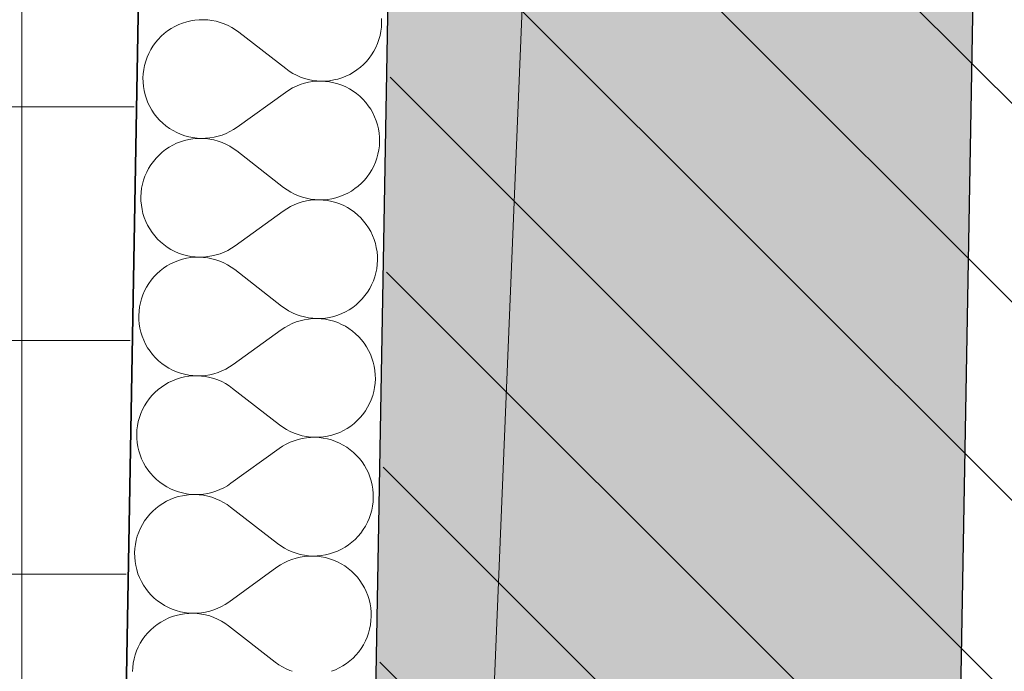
# Model space of a CAD drawing. Header units: millimetres. Extents: x -40276 to 214973, y -147941 to 35228.
# Tile 45 of 256: x -20652 to -20020, y 3677 to 4095. Entities that reach past the tile are written whole.
import ezdxf

# ---------------------------------------------------------------- set-up
doc = ezdxf.new("R2010")
doc.units = ezdxf.units.MM
doc.header["$MEASUREMENT"] = 0
doc.linetypes.add('Wipeout_Contour', pattern=[1000, 0, -1000])
for name, color, linetype in [('1._POHLED ZÁPADNÍ_2_0_plochy', 7, 'Continuous'), ('1._POHLED ZÁPADNÍ_2_akustické prvky', 7, 'Continuous'), ('1._POHLED ZÁPADNÍ_2_BT_ortho', 7, 'Continuous'), ('1._POHLED ZÁPADNÍ_2_Konstrukce - nosné', 7, 'Continuous'), ('1._POHLED ZÁPADNÍ_2_Nové_Výplně - Povrchové', 7, 'Continuous'), ('1._POHLED ZÁPADNÍ_2_Nové_Výplně – Řezové', 7, 'Continuous'), ('1._POHLED ZÁPADNÍ_2_Výplně – Řezové', 7, 'Continuous')]:
    doc.layers.add(name, color=color, linetype=linetype)

# ---------------------------------------------------------------- blocks, each defined once
blk = doc.blocks.new('*X25', base_point=(-42174.69, -26223.67))
at = {"layer": '1._POHLED ZÁPADNÍ_2_Nové_Výplně – Řezové', "color": 21, "linetype": 'Continuous', "lineweight": 20, "true_color": 0xffaaaa}
for p, q in [((-20552.02, 4091.16), (-20554.39, 4089.81)), ((-20549.57, 4092.33), (-20552.02, 4091.16)), ((-20547.04, 4093.33), (-20549.57, 4092.33)), ((-20544.44, 4094.14), (-20547.04, 4093.33)), ((-20541.79, 4094.76), (-20544.44, 4094.14)), ((-20539.11, 4095.2), (-20541.79, 4094.76)), ((-20536.4, 4095.44), (-20539.11, 4095.2)), ((-20533.68, 4095.49), (-20536.4, 4095.44)), ((-20530.96, 4095.34), (-20533.68, 4095.49)), ((-20528.26, 4095), (-20530.96, 4095.34)), ((-20525.6, 4094.47), (-20528.26, 4095)), ((-20522.97, 4093.75), (-20525.6, 4094.47)), ((-20520.41, 4092.84), (-20522.97, 4093.75)), ((-20517.91, 4091.75), (-20520.41, 4092.84)), ((-20515.5, 4090.49), (-20517.91, 4091.75)), ((-20419.92, 4088.06), (-20419.58, 4090.76)), ((-20419.58, 4090.76), (-20419.44, 4093.47)), ((-20419.44, 4093.47), (-20419.48, 4096.19)), ((-20560.82, 4084.81), (-20562.71, 4082.86)), ((-20558.8, 4086.63), (-20560.82, 4084.81)), ((-20556.65, 4088.3), (-20558.8, 4086.63)), ((-20554.39, 4089.81), (-20556.65, 4088.3)), ((-20513.19, 4089.06), (-20515.5, 4090.49)), ((-20510.98, 4087.47), (-20513.19, 4089.06)), ((-20510.98, 4087.47), (-20480.91, 4064.08)), ((-20421.17, 4082.77), (-20420.45, 4085.39)), ((-20420.45, 4085.39), (-20419.92, 4088.06)), ((-20566.05, 4078.56), (-20567.48, 4076.25)), ((-20564.46, 4080.77), (-20566.05, 4078.56)), ((-20562.71, 4082.86), (-20564.46, 4080.77)), ((-20423.16, 4077.71), (-20422.07, 4080.2)), ((-20422.07, 4080.2), (-20421.17, 4082.77)), ((-20568.74, 4073.84), (-20569.83, 4071.34)), ((-20567.48, 4076.25), (-20568.74, 4073.84)), ((-20427.44, 4070.77), (-20425.85, 4072.98)), ((-20425.85, 4072.98), (-20424.42, 4075.3)), ((-20424.42, 4075.3), (-20423.16, 4077.71)), ((-20571.45, 4066.15), (-20571.98, 4063.48)), ((-20570.73, 4068.78), (-20571.45, 4066.15)), ((-20569.83, 4071.34), (-20570.73, 4068.78)), ((-20433.1, 4064.91), (-20431.07, 4066.73)), ((-20431.07, 4066.73), (-20429.19, 4068.69)), ((-20429.19, 4068.69), (-20427.44, 4070.77)), ((-20572.32, 4060.78), (-20572.46, 4058.07)), ((-20571.98, 4063.48), (-20572.32, 4060.78)), ((-20480.91, 4064.08), (-20478.71, 4062.48)), ((-20478.71, 4062.48), (-20476.4, 4061.05)), ((-20476.4, 4061.05), (-20473.99, 4059.79)), ((-20473.99, 4059.79), (-20471.49, 4058.7)), ((-20444.86, 4058.22), (-20442.33, 4059.21)), ((-20442.33, 4059.21), (-20439.87, 4060.39)), ((-20439.87, 4060.39), (-20437.51, 4061.73)), ((-20437.51, 4061.73), (-20435.25, 4063.24)), ((-20435.25, 4063.24), (-20433.1, 4064.91)), ((-20572.46, 4058.07), (-20572.41, 4055.35)), ((-20572.41, 4055.35), (-20572.17, 4052.64)), ((-20474.11, 4052.88), (-20476.56, 4051.7)), ((-20471.58, 4053.88), (-20474.11, 4052.88)), ((-20468.98, 4054.69), (-20471.58, 4053.88)), ((-20471.49, 4058.7), (-20468.93, 4057.8)), ((-20466.33, 4055.32), (-20468.98, 4054.69)), ((-20468.93, 4057.8), (-20466.3, 4057.07)), ((-20463.65, 4055.76), (-20466.33, 4055.32)), ((-20466.3, 4057.07), (-20463.64, 4056.54)), ((-20460.94, 4056), (-20463.65, 4055.76)), ((-20463.64, 4056.54), (-20460.94, 4056.2)), ((-20460.94, 4056.2), (-20458.22, 4056.06)), ((-20458.22, 4056.06), (-20460.94, 4056)), ((-20458.22, 4056.06), (-20455.5, 4056.1)), ((-20455.5, 4055.91), (-20458.22, 4056.06)), ((-20455.5, 4056.1), (-20452.79, 4056.35)), ((-20452.8, 4055.58), (-20455.5, 4055.91)), ((-20450.13, 4055.05), (-20452.8, 4055.58)), ((-20452.79, 4056.35), (-20450.1, 4056.78)), ((-20447.51, 4054.33), (-20450.13, 4055.05)), ((-20450.1, 4056.78), (-20447.46, 4057.4)), ((-20444.94, 4053.43), (-20447.51, 4054.33)), ((-20447.46, 4057.4), (-20444.86, 4058.22)), ((-20442.45, 4052.34), (-20444.94, 4053.43)), ((-20572.17, 4052.64), (-20571.73, 4049.95)), ((-20571.73, 4049.95), (-20571.11, 4047.31)), ((-20571.11, 4047.31), (-20570.29, 4044.71)), ((-20512.06, 4026.52), (-20481.18, 4048.84)), ((-20478.92, 4050.35), (-20481.18, 4048.84)), ((-20476.56, 4051.7), (-20478.92, 4050.35)), ((-20440.04, 4051.08), (-20442.45, 4052.34)), ((-20437.72, 4049.66), (-20440.04, 4051.08)), ((-20435.51, 4048.07), (-20437.72, 4049.66)), ((-20433.43, 4046.32), (-20435.51, 4048.07)), ((-20570.29, 4044.71), (-20569.3, 4042.18)), ((-20569.3, 4042.18), (-20568.12, 4039.72)), ((-20431.47, 4044.43), (-20433.43, 4046.32)), ((-20429.65, 4042.41), (-20431.47, 4044.43)), ((-20427.98, 4040.26), (-20429.65, 4042.41)), ((-20426.47, 4038), (-20427.98, 4040.26)), ((-20568.12, 4039.72), (-20566.77, 4037.36)), ((-20566.77, 4037.36), (-20565.26, 4035.1)), ((-20565.26, 4035.1), (-20563.59, 4032.95)), ((-20425.12, 4035.64), (-20426.47, 4038)), ((-20423.94, 4033.19), (-20425.12, 4035.64)), ((-20563.59, 4032.95), (-20561.77, 4030.93)), ((-20561.77, 4030.93), (-20559.81, 4029.04)), ((-20559.81, 4029.04), (-20557.73, 4027.3)), ((-20422.95, 4030.65), (-20423.94, 4033.19)), ((-20422.13, 4028.06), (-20422.95, 4030.65)), ((-20421.51, 4025.41), (-20422.13, 4028.06)), ((-20557.73, 4027.3), (-20555.52, 4025.71)), ((-20555.52, 4025.71), (-20553.2, 4024.28)), ((-20553.2, 4024.28), (-20550.79, 4023.02)), ((-20550.79, 4023.02), (-20548.3, 4021.94)), ((-20548.3, 4021.94), (-20545.73, 4021.03)), ((-20524.26, 4020.67), (-20521.66, 4021.48)), ((-20521.66, 4021.48), (-20519.13, 4022.48)), ((-20519.13, 4022.48), (-20516.68, 4023.66)), ((-20516.68, 4023.66), (-20514.32, 4025.01)), ((-20514.32, 4025.01), (-20512.06, 4026.52)), ((-20421.07, 4022.73), (-20421.51, 4025.41)), ((-20420.83, 4020.02), (-20421.07, 4022.73)), ((-20553.37, 4014.98), (-20555.73, 4013.63)), ((-20550.91, 4016.15), (-20553.37, 4014.98)), ((-20548.38, 4017.15), (-20550.91, 4016.15)), ((-20545.78, 4017.96), (-20548.38, 4017.15)), ((-20543.14, 4018.58), (-20545.78, 4017.96)), ((-20545.73, 4021.03), (-20543.11, 4020.32)), ((-20540.45, 4019.02), (-20543.14, 4018.58)), ((-20543.11, 4020.32), (-20540.44, 4019.79)), ((-20537.74, 4019.26), (-20540.45, 4019.02)), ((-20540.44, 4019.79), (-20537.74, 4019.45)), ((-20537.74, 4019.45), (-20535.02, 4019.31)), ((-20535.02, 4019.31), (-20537.74, 4019.26)), ((-20535.02, 4019.31), (-20532.3, 4019.36)), ((-20532.3, 4019.16), (-20535.02, 4019.31)), ((-20532.3, 4019.36), (-20529.59, 4019.6)), ((-20529.6, 4018.82), (-20532.3, 4019.16)), ((-20526.94, 4018.29), (-20529.6, 4018.82)), ((-20529.59, 4019.6), (-20526.91, 4020.04)), ((-20524.31, 4017.57), (-20526.94, 4018.29)), ((-20526.91, 4020.04), (-20524.26, 4020.67)), ((-20521.75, 4016.66), (-20524.31, 4017.57)), ((-20519.25, 4015.57), (-20521.75, 4016.66)), ((-20516.84, 4014.31), (-20519.25, 4015.57)), ((-20420.92, 4014.58), (-20420.78, 4017.3)), ((-20420.78, 4017.3), (-20420.83, 4020.02)), ((-20562.17, 4008.63), (-20564.05, 4006.68)), ((-20560.14, 4010.45), (-20562.17, 4008.63)), ((-20557.99, 4012.12), (-20560.14, 4010.45)), ((-20555.73, 4013.63), (-20557.99, 4012.12)), ((-20514.53, 4012.88), (-20516.84, 4014.31)), ((-20512.33, 4011.29), (-20514.53, 4012.88)), ((-20512.33, 4011.29), (-20482.26, 3987.9)), ((-20422.51, 4006.59), (-20421.79, 4009.21)), ((-20421.79, 4009.21), (-20421.26, 4011.88)), ((-20421.26, 4011.88), (-20420.92, 4014.58)), ((-20567.39, 4002.38), (-20568.82, 4000.07)), ((-20565.8, 4004.59), (-20567.39, 4002.38)), ((-20564.05, 4006.68), (-20565.8, 4004.59)), ((-20424.5, 4001.53), (-20423.41, 4004.02)), ((-20423.41, 4004.02), (-20422.51, 4006.59)), ((-20570.08, 3997.66), (-20571.17, 3995.16)), ((-20568.82, 4000.07), (-20570.08, 3997.66)), ((-20428.78, 3994.6), (-20427.19, 3996.8)), ((-20427.19, 3996.8), (-20425.76, 3999.12)), ((-20425.76, 3999.12), (-20424.5, 4001.53)), ((-20572.79, 3989.97), (-20573.32, 3987.31)), ((-20572.07, 3992.6), (-20572.79, 3989.97)), ((-20571.17, 3995.16), (-20572.07, 3992.6)), ((-20434.44, 3988.73), (-20432.42, 3990.55)), ((-20432.42, 3990.55), (-20430.53, 3992.51)), ((-20430.53, 3992.51), (-20428.78, 3994.6)), ((-20573.66, 3984.61), (-20573.8, 3981.89)), ((-20573.32, 3987.31), (-20573.66, 3984.61)), ((-20482.26, 3987.9), (-20480.05, 3986.3)), ((-20480.05, 3986.3), (-20477.74, 3984.87)), ((-20477.74, 3984.87), (-20475.33, 3983.61)), ((-20475.33, 3983.61), (-20472.83, 3982.52)), ((-20443.67, 3983.03), (-20441.22, 3984.21)), ((-20441.22, 3984.21), (-20438.85, 3985.55)), ((-20438.85, 3985.55), (-20436.59, 3987.06)), ((-20436.59, 3987.06), (-20434.44, 3988.73)), ((-20573.8, 3981.89), (-20573.76, 3979.17)), ((-20573.76, 3979.17), (-20573.51, 3976.46)), ((-20472.92, 3977.7), (-20475.45, 3976.7)), ((-20470.32, 3978.52), (-20472.92, 3977.7)), ((-20472.83, 3982.52), (-20470.27, 3981.62)), ((-20467.68, 3979.14), (-20470.32, 3978.52)), ((-20470.27, 3981.62), (-20467.64, 3980.9)), ((-20464.99, 3979.58), (-20467.68, 3979.14)), ((-20467.64, 3980.9), (-20464.98, 3980.36)), ((-20462.28, 3979.83), (-20464.99, 3979.58)), ((-20464.98, 3980.36), (-20462.28, 3980.02)), ((-20462.28, 3980.02), (-20459.56, 3979.88)), ((-20459.56, 3979.88), (-20462.28, 3979.83)), ((-20459.56, 3979.88), (-20456.84, 3979.92)), ((-20456.84, 3979.73), (-20459.56, 3979.88)), ((-20456.84, 3979.92), (-20454.13, 3980.17)), ((-20454.14, 3979.4), (-20456.84, 3979.73)), ((-20451.48, 3978.87), (-20454.14, 3979.4)), ((-20454.13, 3980.17), (-20451.45, 3980.6)), ((-20448.85, 3978.15), (-20451.48, 3978.87)), ((-20451.45, 3980.6), (-20448.8, 3981.23)), ((-20446.29, 3977.25), (-20448.85, 3978.15)), ((-20448.8, 3981.23), (-20446.2, 3982.04)), ((-20443.79, 3976.16), (-20446.29, 3977.25)), ((-20446.2, 3982.04), (-20443.67, 3983.03)), ((-20573.51, 3976.46), (-20573.08, 3973.77)), ((-20573.08, 3973.77), (-20572.45, 3971.13)), ((-20572.45, 3971.13), (-20571.64, 3968.53)), ((-20513.4, 3950.34), (-20482.52, 3972.66)), ((-20480.26, 3974.18), (-20482.52, 3972.66)), ((-20477.9, 3975.52), (-20480.26, 3974.18)), ((-20475.45, 3976.7), (-20477.9, 3975.52)), ((-20441.38, 3974.9), (-20443.79, 3976.16)), ((-20439.06, 3973.48), (-20441.38, 3974.9)), ((-20436.86, 3971.89), (-20439.06, 3973.48)), ((-20434.77, 3970.14), (-20436.86, 3971.89)), ((-20571.64, 3968.53), (-20570.64, 3966)), ((-20570.64, 3966), (-20569.46, 3963.55)), ((-20432.81, 3968.26), (-20434.77, 3970.14)), ((-20430.99, 3966.23), (-20432.81, 3968.26)), ((-20429.32, 3964.08), (-20430.99, 3966.23)), ((-20569.46, 3963.55), (-20568.12, 3961.18)), ((-20568.12, 3961.18), (-20566.6, 3958.92)), ((-20566.6, 3958.92), (-20564.93, 3956.77)), ((-20427.81, 3961.82), (-20429.32, 3964.08)), ((-20426.46, 3959.46), (-20427.81, 3961.82)), ((-20425.28, 3957.01), (-20426.46, 3959.46)), ((-20564.93, 3956.77), (-20563.11, 3954.75)), ((-20563.11, 3954.75), (-20561.16, 3952.86)), ((-20561.16, 3952.86), (-20559.07, 3951.12)), ((-20424.29, 3954.48), (-20425.28, 3957.01)), ((-20423.47, 3951.88), (-20424.29, 3954.48)), ((-20422.85, 3949.23), (-20423.47, 3951.88)), ((-20559.07, 3951.12), (-20556.86, 3949.53)), ((-20556.86, 3949.53), (-20554.54, 3948.1)), ((-20554.54, 3948.1), (-20552.13, 3946.84)), ((-20552.13, 3946.84), (-20549.64, 3945.76)), ((-20549.64, 3945.76), (-20547.07, 3944.85)), ((-20523, 3945.31), (-20520.47, 3946.3)), ((-20520.47, 3946.3), (-20518.02, 3947.48)), ((-20518.02, 3947.48), (-20515.66, 3948.83)), ((-20515.66, 3948.83), (-20513.4, 3950.34)), ((-20422.41, 3946.55), (-20422.85, 3949.23)), ((-20422.17, 3943.84), (-20422.41, 3946.55)), ((-20552.25, 3939.97), (-20554.71, 3938.8)), ((-20549.72, 3940.97), (-20552.25, 3939.97)), ((-20547.13, 3941.78), (-20549.72, 3940.97)), ((-20544.48, 3942.41), (-20547.13, 3941.78)), ((-20547.07, 3944.85), (-20544.45, 3944.14)), ((-20541.79, 3942.84), (-20544.48, 3942.41)), ((-20544.45, 3944.14), (-20541.78, 3943.61)), ((-20539.08, 3943.08), (-20541.79, 3942.84)), ((-20541.78, 3943.61), (-20539.08, 3943.27)), ((-20539.08, 3943.27), (-20536.36, 3943.13)), ((-20536.36, 3943.13), (-20539.08, 3943.08)), ((-20536.36, 3943.13), (-20533.64, 3943.18)), ((-20533.65, 3942.98), (-20536.36, 3943.13)), ((-20530.95, 3942.64), (-20533.65, 3942.98)), ((-20533.64, 3943.18), (-20530.93, 3943.42)), ((-20528.28, 3942.11), (-20530.95, 3942.64)), ((-20530.93, 3943.42), (-20528.25, 3943.86)), ((-20525.65, 3941.39), (-20528.28, 3942.11)), ((-20528.25, 3943.86), (-20525.6, 3944.49)), ((-20523.09, 3940.48), (-20525.65, 3941.39)), ((-20525.6, 3944.49), (-20523, 3945.31)), ((-20520.6, 3939.39), (-20523.09, 3940.48)), ((-20518.19, 3938.13), (-20520.6, 3939.39)), ((-20422.26, 3938.4), (-20422.12, 3941.12)), ((-20422.12, 3941.12), (-20422.17, 3943.84)), ((-20561.48, 3934.27), (-20563.51, 3932.46)), ((-20559.33, 3935.94), (-20561.48, 3934.27)), ((-20557.07, 3937.45), (-20559.33, 3935.94)), ((-20554.71, 3938.8), (-20557.07, 3937.45)), ((-20515.87, 3936.7), (-20518.19, 3938.13)), ((-20513.67, 3935.11), (-20515.87, 3936.7)), ((-20513.67, 3935.11), (-20483.6, 3911.72)), ((-20423.85, 3930.41), (-20423.13, 3933.03)), ((-20423.13, 3933.03), (-20422.6, 3935.7)), ((-20422.6, 3935.7), (-20422.26, 3938.4)), ((-20567.14, 3928.41), (-20568.73, 3926.2)), ((-20565.4, 3930.5), (-20567.14, 3928.41)), ((-20563.51, 3932.46), (-20565.4, 3930.5)), ((-20425.84, 3925.35), (-20424.76, 3927.84)), ((-20424.76, 3927.84), (-20423.85, 3930.41)), ((-20571.42, 3921.48), (-20572.51, 3918.98)), ((-20570.16, 3923.89), (-20571.42, 3921.48)), ((-20568.73, 3926.2), (-20570.16, 3923.89)), ((-20430.12, 3918.42), (-20428.53, 3920.62)), ((-20428.53, 3920.62), (-20427.1, 3922.94)), ((-20427.1, 3922.94), (-20425.84, 3925.35)), ((-20573.41, 3916.42), (-20574.13, 3913.79)), ((-20572.51, 3918.98), (-20573.41, 3916.42)), ((-20435.78, 3912.55), (-20433.76, 3914.37)), ((-20433.76, 3914.37), (-20431.87, 3916.33)), ((-20431.87, 3916.33), (-20430.12, 3918.42)), ((-20575, 3908.43), (-20575.15, 3905.71)), ((-20574.66, 3911.13), (-20575, 3908.43)), ((-20574.13, 3913.79), (-20574.66, 3911.13)), ((-20483.6, 3911.72), (-20481.39, 3910.13)), ((-20481.39, 3910.13), (-20479.08, 3908.69)), ((-20479.08, 3908.69), (-20476.67, 3907.43)), ((-20445.01, 3906.85), (-20442.56, 3908.03)), ((-20442.56, 3908.03), (-20440.19, 3909.37)), ((-20440.19, 3909.37), (-20437.93, 3910.89)), ((-20437.93, 3910.89), (-20435.78, 3912.55)), ((-20575.15, 3905.71), (-20575.1, 3902.99)), ((-20575.1, 3902.99), (-20574.85, 3900.28)), ((-20474.26, 3901.52), (-20476.79, 3900.52)), ((-20476.67, 3907.43), (-20474.17, 3906.35)), ((-20471.66, 3902.34), (-20474.26, 3901.52)), ((-20474.17, 3906.35), (-20471.61, 3905.44)), ((-20469.02, 3902.96), (-20471.66, 3902.34)), ((-20471.61, 3905.44), (-20468.99, 3904.72)), ((-20466.33, 3903.4), (-20469.02, 3902.96)), ((-20468.99, 3904.72), (-20466.32, 3904.19)), ((-20463.62, 3903.65), (-20466.33, 3903.4)), ((-20466.32, 3904.19), (-20463.62, 3903.85)), ((-20463.62, 3903.85), (-20460.9, 3903.7)), ((-20460.9, 3903.7), (-20463.62, 3903.65)), ((-20460.9, 3903.7), (-20458.18, 3903.75)), ((-20458.19, 3903.56), (-20460.9, 3903.7)), ((-20455.49, 3903.22), (-20458.19, 3903.56)), ((-20458.18, 3903.75), (-20455.47, 3903.99)), ((-20452.82, 3902.69), (-20455.49, 3903.22)), ((-20455.47, 3903.99), (-20452.79, 3904.42)), ((-20450.19, 3901.97), (-20452.82, 3902.69)), ((-20452.79, 3904.42), (-20450.14, 3905.05)), ((-20447.63, 3901.07), (-20450.19, 3901.97)), ((-20450.14, 3905.05), (-20447.54, 3905.86)), ((-20447.54, 3905.86), (-20445.01, 3906.85)), ((-20574.85, 3900.28), (-20574.42, 3897.6)), ((-20574.42, 3897.6), (-20573.79, 3894.95)), ((-20514.74, 3874.17), (-20483.87, 3896.48)), ((-20481.61, 3898), (-20483.87, 3896.48)), ((-20479.24, 3899.35), (-20481.61, 3898)), ((-20476.79, 3900.52), (-20479.24, 3899.35)), ((-20445.13, 3899.99), (-20447.63, 3901.07)), ((-20442.72, 3898.73), (-20445.13, 3899.99)), ((-20440.4, 3897.3), (-20442.72, 3898.73)), ((-20438.2, 3895.71), (-20440.4, 3897.3)), ((-20436.11, 3893.96), (-20438.2, 3895.71)), ((-20573.79, 3894.95), (-20572.98, 3892.35)), ((-20572.98, 3892.35), (-20571.98, 3889.82)), ((-20571.98, 3889.82), (-20570.8, 3887.37)), ((-20434.15, 3892.08), (-20436.11, 3893.96)), ((-20432.33, 3890.05), (-20434.15, 3892.08)), ((-20430.66, 3887.91), (-20432.33, 3890.05)), ((-20570.8, 3887.37), (-20569.46, 3885)), ((-20569.46, 3885), (-20567.95, 3882.74)), ((-20567.95, 3882.74), (-20566.27, 3880.59)), ((-20429.15, 3885.64), (-20430.66, 3887.91)), ((-20427.8, 3883.28), (-20429.15, 3885.64)), ((-20426.63, 3880.83), (-20427.8, 3883.28)), ((-20566.27, 3880.59), (-20564.46, 3878.57)), ((-20564.46, 3878.57), (-20562.5, 3876.68)), ((-20562.5, 3876.68), (-20560.41, 3874.94)), ((-20425.63, 3878.3), (-20426.63, 3880.83)), ((-20424.81, 3875.7), (-20425.63, 3878.3)), ((-20560.41, 3874.94), (-20558.2, 3873.35)), ((-20558.2, 3873.35), (-20555.89, 3871.92)), ((-20555.89, 3871.92), (-20553.47, 3870.66)), ((-20553.47, 3870.66), (-20550.98, 3869.58)), ((-20524.35, 3869.13), (-20521.82, 3870.13)), ((-20521.82, 3870.13), (-20519.36, 3871.3)), ((-20519.36, 3871.3), (-20517, 3872.65)), ((-20517, 3872.65), (-20514.74, 3874.17)), ((-20424.19, 3873.05), (-20424.81, 3875.7)), ((-20423.75, 3870.37), (-20424.19, 3873.05)), ((-20423.51, 3867.66), (-20423.75, 3870.37)), ((-20553.59, 3863.79), (-20556.05, 3862.62)), ((-20551.06, 3864.79), (-20553.59, 3863.79)), ((-20548.47, 3865.6), (-20551.06, 3864.79)), ((-20550.98, 3869.58), (-20548.41, 3868.68)), ((-20545.82, 3866.23), (-20548.47, 3865.6)), ((-20548.41, 3868.68), (-20545.79, 3867.96)), ((-20543.13, 3866.66), (-20545.82, 3866.23)), ((-20545.79, 3867.96), (-20543.12, 3867.43)), ((-20540.42, 3866.9), (-20543.13, 3866.66)), ((-20543.12, 3867.43), (-20540.42, 3867.09)), ((-20540.42, 3867.09), (-20537.7, 3866.95)), ((-20537.7, 3866.95), (-20540.42, 3866.9)), ((-20537.7, 3866.95), (-20534.98, 3867)), ((-20534.99, 3866.8), (-20537.7, 3866.95)), ((-20532.29, 3866.46), (-20534.99, 3866.8)), ((-20534.98, 3867), (-20532.27, 3867.25)), ((-20529.62, 3865.93), (-20532.29, 3866.46)), ((-20532.27, 3867.25), (-20529.59, 3867.68)), ((-20527, 3865.21), (-20529.62, 3865.93)), ((-20529.59, 3867.68), (-20526.94, 3868.31)), ((-20524.43, 3864.3), (-20527, 3865.21)), ((-20526.94, 3868.31), (-20524.35, 3869.13)), ((-20521.94, 3863.22), (-20524.43, 3864.3)), ((-20423.6, 3862.22), (-20423.46, 3864.94)), ((-20423.46, 3864.94), (-20423.51, 3867.66)), ((-20562.82, 3858.09), (-20564.85, 3856.28)), ((-20560.68, 3859.76), (-20562.82, 3858.09)), ((-20558.41, 3861.27), (-20560.68, 3859.76)), ((-20556.05, 3862.62), (-20558.41, 3861.27)), ((-20519.53, 3861.95), (-20521.94, 3863.22)), ((-20517.21, 3860.52), (-20519.53, 3861.95)), ((-20515.01, 3858.93), (-20517.21, 3860.52)), ((-20515.01, 3858.93), (-20484.94, 3835.54)), ((-20424.47, 3856.85), (-20423.94, 3859.52)), ((-20423.94, 3859.52), (-20423.6, 3862.22)), ((-20568.48, 3852.23), (-20570.07, 3850.03)), ((-20566.74, 3854.32), (-20568.48, 3852.23)), ((-20564.85, 3856.28), (-20566.74, 3854.32)), ((-20427.18, 3849.17), (-20426.1, 3851.66)), ((-20426.1, 3851.66), (-20425.19, 3854.23)), ((-20425.19, 3854.23), (-20424.47, 3856.85)), ((-20572.76, 3845.3), (-20573.85, 3842.81)), ((-20571.5, 3847.71), (-20572.76, 3845.3)), ((-20570.07, 3850.03), (-20571.5, 3847.71)), ((-20429.87, 3844.44), (-20428.44, 3846.76)), ((-20428.44, 3846.76), (-20427.18, 3849.17)), ((-20574.75, 3840.24), (-20575.47, 3837.62)), ((-20573.85, 3842.81), (-20574.75, 3840.24)), ((-20437.12, 3836.38), (-20435.1, 3838.19)), ((-20435.1, 3838.19), (-20433.21, 3840.15)), ((-20433.21, 3840.15), (-20431.46, 3842.24)), ((-20431.46, 3842.24), (-20429.87, 3844.44)), ((-20576.34, 3832.25), (-20576.49, 3829.53)), ((-20576, 3834.95), (-20576.34, 3832.25)), ((-20575.47, 3837.62), (-20576, 3834.95)), ((-20484.94, 3835.54), (-20482.73, 3833.95)), ((-20482.73, 3833.95), (-20480.42, 3832.52)), ((-20480.42, 3832.52), (-20478.01, 3831.25)), ((-20443.9, 3831.85), (-20441.53, 3833.2)), ((-20441.53, 3833.2), (-20439.27, 3834.71)), ((-20439.27, 3834.71), (-20437.12, 3836.38)), ((-20576.49, 3829.53), (-20576.44, 3826.81)), ((-20576.44, 3826.81), (-20576.2, 3824.1)), ((-20478.01, 3831.25), (-20475.52, 3830.17)), ((-20473.01, 3826.16), (-20475.6, 3825.34)), ((-20475.52, 3830.17), (-20472.95, 3829.26)), ((-20470.36, 3826.79), (-20473.01, 3826.16)), ((-20472.95, 3829.26), (-20470.33, 3828.54)), ((-20467.67, 3827.22), (-20470.36, 3826.79)), ((-20470.33, 3828.54), (-20467.66, 3828.01)), ((-20464.96, 3827.47), (-20467.67, 3827.22)), ((-20467.66, 3828.01), (-20464.96, 3827.67)), ((-20464.96, 3827.67), (-20462.24, 3827.52)), ((-20462.24, 3827.52), (-20464.96, 3827.47)), ((-20462.24, 3827.52), (-20459.52, 3827.57)), ((-20459.53, 3827.38), (-20462.24, 3827.52)), ((-20456.83, 3827.04), (-20459.53, 3827.38)), ((-20459.52, 3827.57), (-20456.81, 3827.81)), ((-20454.16, 3826.51), (-20456.83, 3827.04)), ((-20456.81, 3827.81), (-20454.13, 3828.24)), ((-20451.53, 3825.79), (-20454.16, 3826.51)), ((-20454.13, 3828.24), (-20451.48, 3828.87)), ((-20448.97, 3824.89), (-20451.53, 3825.79)), ((-20451.48, 3828.87), (-20448.88, 3829.68)), ((-20448.88, 3829.68), (-20446.35, 3830.68)), ((-20446.35, 3830.68), (-20443.9, 3831.85)), ((-20576.2, 3824.1), (-20575.76, 3821.42)), ((-20575.76, 3821.42), (-20575.13, 3818.77)), ((-20516.08, 3797.99), (-20485.21, 3820.3)), ((-20482.95, 3821.82), (-20485.21, 3820.3)), ((-20480.58, 3823.17), (-20482.95, 3821.82)), ((-20478.13, 3824.34), (-20480.58, 3823.17)), ((-20475.6, 3825.34), (-20478.13, 3824.34)), ((-20446.47, 3823.81), (-20448.97, 3824.89)), ((-20444.06, 3822.55), (-20446.47, 3823.81)), ((-20441.75, 3821.12), (-20444.06, 3822.55)), ((-20439.54, 3819.53), (-20441.75, 3821.12)), ((-20437.45, 3817.79), (-20439.54, 3819.53)), ((-20575.13, 3818.77), (-20574.32, 3816.17)), ((-20574.32, 3816.17), (-20573.32, 3813.64)), ((-20573.32, 3813.64), (-20572.15, 3811.19)), ((-20435.49, 3815.9), (-20437.45, 3817.79)), ((-20433.67, 3813.88), (-20435.49, 3815.9)), ((-20432, 3811.73), (-20433.67, 3813.88)), ((-20572.15, 3811.19), (-20570.8, 3808.83)), ((-20570.8, 3808.83), (-20569.29, 3806.56)), ((-20430.49, 3809.47), (-20432, 3811.73)), ((-20429.14, 3807.1), (-20430.49, 3809.47)), ((-20427.97, 3804.65), (-20429.14, 3807.1)), ((-20569.29, 3806.56), (-20567.62, 3804.42)), ((-20567.62, 3804.42), (-20565.8, 3802.39)), ((-20565.8, 3802.39), (-20563.84, 3800.51)), ((-20563.84, 3800.51), (-20561.75, 3798.76)), ((-20426.97, 3802.12), (-20427.97, 3804.65)), ((-20426.16, 3799.52), (-20426.97, 3802.12)), ((-20561.75, 3798.76), (-20559.54, 3797.17)), ((-20559.54, 3797.17), (-20557.23, 3795.74)), ((-20557.23, 3795.74), (-20554.82, 3794.48)), ((-20554.82, 3794.48), (-20552.32, 3793.4)), ((-20523.16, 3793.95), (-20520.7, 3795.12)), ((-20520.7, 3795.12), (-20518.34, 3796.47)), ((-20518.34, 3796.47), (-20516.08, 3797.99)), ((-20425.53, 3796.87), (-20426.16, 3799.52)), ((-20425.09, 3794.19), (-20425.53, 3796.87)), ((-20424.85, 3791.48), (-20425.09, 3794.19)), ((-20552.4, 3788.61), (-20554.94, 3787.62)), ((-20549.81, 3789.42), (-20552.4, 3788.61)), ((-20552.32, 3793.4), (-20549.75, 3792.5)), ((-20547.16, 3790.05), (-20549.81, 3789.42)), ((-20549.75, 3792.5), (-20547.13, 3791.78)), ((-20544.47, 3790.48), (-20547.16, 3790.05)), ((-20547.13, 3791.78), (-20544.46, 3791.25)), ((-20541.76, 3790.72), (-20544.47, 3790.48)), ((-20544.46, 3791.25), (-20541.76, 3790.91)), ((-20541.76, 3790.91), (-20539.04, 3790.77)), ((-20539.04, 3790.77), (-20541.76, 3790.72)), ((-20539.04, 3790.77), (-20536.32, 3790.82)), ((-20536.33, 3790.62), (-20539.04, 3790.77)), ((-20533.63, 3790.28), (-20536.33, 3790.62)), ((-20536.32, 3790.82), (-20533.62, 3791.07)), ((-20530.96, 3789.75), (-20533.63, 3790.28)), ((-20533.62, 3791.07), (-20530.93, 3791.5)), ((-20528.34, 3789.03), (-20530.96, 3789.75)), ((-20530.93, 3791.5), (-20528.28, 3792.13)), ((-20525.77, 3788.12), (-20528.34, 3789.03)), ((-20528.28, 3792.13), (-20525.69, 3792.95)), ((-20523.28, 3787.04), (-20525.77, 3788.12)), ((-20525.69, 3792.95), (-20523.16, 3793.95)), ((-20424.95, 3786.04), (-20424.8, 3788.76)), ((-20424.8, 3788.76), (-20424.85, 3791.48)), ((-20564.17, 3781.92), (-20566.19, 3780.1)), ((-20562.02, 3783.58), (-20564.17, 3781.92)), ((-20559.75, 3785.1), (-20562.02, 3783.58)), ((-20557.39, 3786.44), (-20559.75, 3785.1)), ((-20554.94, 3787.62), (-20557.39, 3786.44)), ((-20520.87, 3785.78), (-20523.28, 3787.04)), ((-20518.56, 3784.34), (-20520.87, 3785.78)), ((-20516.35, 3782.75), (-20518.56, 3784.34)), ((-20516.35, 3782.75), (-20486.28, 3759.36)), ((-20425.81, 3780.68), (-20425.28, 3783.34)), ((-20425.28, 3783.34), (-20424.95, 3786.04)), ((-20569.82, 3776.05), (-20571.41, 3773.85)), ((-20568.08, 3778.14), (-20569.82, 3776.05)), ((-20566.19, 3780.1), (-20568.08, 3778.14)), ((-20428.52, 3772.99), (-20427.44, 3775.49)), ((-20427.44, 3775.49), (-20426.53, 3778.05)), ((-20426.53, 3778.05), (-20425.81, 3780.68)), ((-20574.11, 3769.12), (-20575.19, 3766.63)), ((-20572.84, 3771.53), (-20574.11, 3769.12)), ((-20571.41, 3773.85), (-20572.84, 3771.53)), ((-20431.22, 3768.27), (-20429.79, 3770.58)), ((-20429.79, 3770.58), (-20428.52, 3772.99)), ((-20576.1, 3764.06), (-20576.82, 3761.44)), ((-20575.19, 3766.63), (-20576.1, 3764.06)), ((-20436.44, 3762.01), (-20434.55, 3763.97)), ((-20434.55, 3763.97), (-20432.81, 3766.06)), ((-20432.81, 3766.06), (-20431.22, 3768.27)), ((-20577.35, 3758.77), (-20577.68, 3756.07)), ((-20576.82, 3761.44), (-20577.35, 3758.77)), ((-20486.28, 3759.36), (-20484.07, 3757.77)), ((-20484.07, 3757.77), (-20481.76, 3756.34)), ((-20481.76, 3756.34), (-20479.35, 3755.07)), ((-20445.24, 3755.67), (-20442.88, 3757.02)), ((-20442.88, 3757.02), (-20440.61, 3758.53)), ((-20440.61, 3758.53), (-20438.46, 3760.2)), ((-20438.46, 3760.2), (-20436.44, 3762.01)), ((-20577.68, 3756.07), (-20577.83, 3753.35)), ((-20577.83, 3753.35), (-20577.78, 3750.63)), ((-20577.78, 3750.63), (-20577.54, 3747.92)), ((-20479.35, 3755.07), (-20476.86, 3753.99)), ((-20474.35, 3749.98), (-20476.94, 3749.16)), ((-20476.86, 3753.99), (-20474.29, 3753.08)), ((-20471.7, 3750.61), (-20474.35, 3749.98)), ((-20474.29, 3753.08), (-20471.67, 3752.36)), ((-20469.01, 3751.05), (-20471.7, 3750.61)), ((-20471.67, 3752.36), (-20469, 3751.83)), ((-20466.31, 3751.29), (-20469.01, 3751.05)), ((-20469, 3751.83), (-20466.3, 3751.49)), ((-20463.59, 3751.34), (-20466.31, 3751.29)), ((-20466.3, 3751.49), (-20463.59, 3751.34)), ((-20463.59, 3751.34), (-20460.87, 3751.39)), ((-20460.87, 3751.2), (-20463.59, 3751.34)), ((-20460.87, 3751.39), (-20458.16, 3751.63)), ((-20458.17, 3750.86), (-20460.87, 3751.2)), ((-20455.5, 3750.33), (-20458.17, 3750.86)), ((-20458.16, 3751.63), (-20455.47, 3752.06)), ((-20452.88, 3749.62), (-20455.5, 3750.33)), ((-20455.47, 3752.06), (-20452.82, 3752.69)), ((-20452.82, 3752.69), (-20450.23, 3753.5)), ((-20450.23, 3753.5), (-20447.69, 3754.5)), ((-20447.69, 3754.5), (-20445.24, 3755.67)), ((-20577.54, 3747.92), (-20577.1, 3745.24)), ((-20577.1, 3745.24), (-20576.47, 3742.59)), ((-20517.42, 3721.81), (-20486.55, 3744.13)), ((-20484.29, 3745.64), (-20486.55, 3744.13)), ((-20481.93, 3746.99), (-20484.29, 3745.64)), ((-20479.47, 3748.17), (-20481.93, 3746.99)), ((-20476.94, 3749.16), (-20479.47, 3748.17)), ((-20450.31, 3748.71), (-20452.88, 3749.62)), ((-20447.81, 3747.63), (-20450.31, 3748.71)), ((-20445.4, 3746.37), (-20447.81, 3747.63)), ((-20443.09, 3744.94), (-20445.4, 3746.37)), ((-20440.88, 3743.35), (-20443.09, 3744.94)), ((-20576.47, 3742.59), (-20575.66, 3739.99)), ((-20575.66, 3739.99), (-20574.66, 3737.46)), ((-20574.66, 3737.46), (-20573.49, 3735.01)), ((-20438.79, 3741.61), (-20440.88, 3743.35)), ((-20436.83, 3739.72), (-20438.79, 3741.61)), ((-20435.01, 3737.7), (-20436.83, 3739.72)), ((-20433.34, 3735.55), (-20435.01, 3737.7)), ((-20573.49, 3735.01), (-20572.14, 3732.65)), ((-20572.14, 3732.65), (-20570.63, 3730.39)), ((-20431.83, 3733.29), (-20433.34, 3735.55)), ((-20430.48, 3730.92), (-20431.83, 3733.29)), ((-20429.31, 3728.47), (-20430.48, 3730.92)), ((-20570.63, 3730.39), (-20568.96, 3728.24)), ((-20568.96, 3728.24), (-20567.14, 3726.21)), ((-20567.14, 3726.21), (-20565.18, 3724.33)), ((-20428.31, 3725.94), (-20429.31, 3728.47)), ((-20427.5, 3723.34), (-20428.31, 3725.94)), ((-20565.18, 3724.33), (-20563.09, 3722.58)), ((-20563.09, 3722.58), (-20560.88, 3720.99)), ((-20560.88, 3720.99), (-20558.57, 3719.57)), ((-20558.57, 3719.57), (-20556.16, 3718.31)), ((-20556.16, 3718.31), (-20553.66, 3717.22)), ((-20524.5, 3717.77), (-20522.05, 3718.95)), ((-20522.05, 3718.95), (-20519.68, 3720.29)), ((-20519.68, 3720.29), (-20517.42, 3721.81)), ((-20426.87, 3720.7), (-20427.5, 3723.34)), ((-20426.43, 3718.01), (-20426.87, 3720.7)), ((-20553.75, 3712.43), (-20556.28, 3711.44)), ((-20551.15, 3713.24), (-20553.75, 3712.43)), ((-20553.66, 3717.22), (-20551.1, 3716.32)), ((-20548.5, 3713.87), (-20551.15, 3713.24)), ((-20551.1, 3716.32), (-20548.47, 3715.6)), ((-20545.82, 3714.3), (-20548.5, 3713.87)), ((-20548.47, 3715.6), (-20545.8, 3715.07)), ((-20543.11, 3714.55), (-20545.82, 3714.3)), ((-20545.8, 3715.07), (-20543.1, 3714.74)), ((-20540.39, 3714.59), (-20543.11, 3714.55)), ((-20543.1, 3714.74), (-20540.39, 3714.59)), ((-20540.39, 3714.59), (-20537.67, 3714.64)), ((-20537.67, 3714.45), (-20540.39, 3714.59)), ((-20537.67, 3714.64), (-20534.96, 3714.89)), ((-20534.97, 3714.11), (-20537.67, 3714.45)), ((-20532.3, 3713.57), (-20534.97, 3714.11)), ((-20534.96, 3714.89), (-20532.27, 3715.33)), ((-20529.68, 3712.85), (-20532.3, 3713.57)), ((-20532.27, 3715.33), (-20529.62, 3715.95)), ((-20527.11, 3711.95), (-20529.68, 3712.85)), ((-20529.62, 3715.95), (-20527.03, 3716.77)), ((-20524.62, 3710.86), (-20527.11, 3711.95)), ((-20527.03, 3716.77), (-20524.5, 3717.77)), ((-20426.19, 3715.3), (-20426.43, 3718.01)), ((-20426.29, 3709.86), (-20426.14, 3712.58)), ((-20426.14, 3712.58), (-20426.19, 3715.3)), ((-20565.51, 3705.74), (-20567.53, 3703.92)), ((-20563.36, 3707.41), (-20565.51, 3705.74)), ((-20561.1, 3708.92), (-20563.36, 3707.41)), ((-20558.73, 3710.26), (-20561.1, 3708.92)), ((-20556.28, 3711.44), (-20558.73, 3710.26)), ((-20522.21, 3709.6), (-20524.62, 3710.86)), ((-20519.9, 3708.17), (-20522.21, 3709.6)), ((-20517.69, 3706.57), (-20519.9, 3708.17)), ((-20517.69, 3706.57), (-20487.62, 3683.18)), ((-20427.16, 3704.5), (-20426.63, 3707.16)), ((-20426.63, 3707.16), (-20426.29, 3709.86)), ((-20571.17, 3699.87), (-20572.76, 3697.67)), ((-20569.42, 3701.96), (-20571.17, 3699.87)), ((-20567.53, 3703.92), (-20569.42, 3701.96)), ((-20429.87, 3696.81), (-20428.78, 3699.31)), ((-20428.78, 3699.31), (-20427.88, 3701.87)), ((-20427.88, 3701.87), (-20427.16, 3704.5)), ((-20574.19, 3695.35), (-20575.45, 3692.94)), ((-20572.76, 3697.67), (-20574.19, 3695.35)), ((-20432.56, 3692.09), (-20431.13, 3694.4)), ((-20431.13, 3694.4), (-20429.87, 3696.81)), ((-20577.44, 3687.88), (-20578.16, 3685.26)), ((-20576.53, 3690.45), (-20577.44, 3687.88)), ((-20575.45, 3692.94), (-20576.53, 3690.45)), ((-20437.78, 3685.84), (-20435.89, 3687.79)), ((-20435.89, 3687.79), (-20434.15, 3689.88)), ((-20434.15, 3689.88), (-20432.56, 3692.09)), ((-20578.69, 3682.59), (-20579.03, 3679.89)), ((-20578.16, 3685.26), (-20578.69, 3682.59)), ((-20487.62, 3683.18), (-20485.42, 3681.59)), ((-20485.42, 3681.59), (-20483.1, 3680.16)), ((-20446.58, 3679.49), (-20444.22, 3680.84)), ((-20444.22, 3680.84), (-20441.95, 3682.35)), ((-20441.95, 3682.35), (-20439.81, 3684.02)), ((-20439.81, 3684.02), (-20437.78, 3685.84)), ((-20579.03, 3679.89), (-20579.17, 3677.17)), ((-20483.1, 3680.16), (-20480.69, 3678.9)), ((-20480.69, 3678.9), (-20478.2, 3677.81)), ((-20478.2, 3677.81), (-20476.9, 3677.35)), ((-20451.5, 3677.35), (-20449.04, 3678.32)), ((-20449.04, 3678.32), (-20446.58, 3679.49))]:
    blk.add_line(p, q, dxfattribs=at)

msp = doc.modelspace()

# ---------------------------------------------------------------- hatches: boundary and pattern name
at = {"layer": '1._POHLED ZÁPADNÍ_2_0_plochy', "linetype": 'Continuous', "lineweight": 20, "true_color": 0xffaaaa}
h = msp.add_hatch(dxfattribs=at)
h.set_pattern_fill('Izolační_tvárnice_0002', color=21, style=0, pattern_type=2)
h.set_pattern_definition([(315, (-10360.18, 9405.31), (63.6396, 63.6396), [])])
h.paths.add_polyline_path([(-10906.33, 18690.21), (-10970.68, 9084.15), (-20311.44, 10009.93), (-20479.41, 269.75), (-242.33, 419.76), (-238.38, 17796.01)])
at = {"layer": '1._POHLED ZÁPADNÍ_2_Nové_Výplně - Povrchové', "linetype": 'Continuous', "lineweight": 20, "true_color": 0xffaaaa}
h = msp.add_hatch(dxfattribs=at)
h.set_pattern_fill('Síť_15x15_0002', color=21, style=0, pattern_type=2)
h.set_pattern_definition([(0, (-20650.2, 5539.57), (0, 150), []), (90, (-20650.2, 5539.57), (-150, 0), [])])
h.paths.add_polyline_path([(-20831.31, 674.32), (-20635.92, 670.97), (-20472.55, 10203.68), (-18257.58, 9962.69), (-18235.91, 10161.85), (-20469.11, 10404.82), (-20664.49, 10408.17)])
at = {"layer": '1._POHLED ZÁPADNÍ_2_Výplně – Řezové', "linetype": 'Continuous', "lineweight": 13}
msp.add_hatch(color=254, dxfattribs=at).paths.add_polyline_path([(-20427.35, 3427.35), (-20438.42, 2799.01), (-20063.48, 2792.41), (-20033.81, 4477.45), (-20408.75, 4484.06), (-20423.92, 3622.47), (-20423.92, 3427.35)])

# ---------------------------------------------------------------- linework, layer by layer
at = {"layer": '1._POHLED ZÁPADNÍ_2_BT_ortho', "color": 142, "linetype": 'Continuous', "lineweight": 20, "true_color": 0x0080c0, "flags": 128}
msp.add_lwpolyline([(-20393.06, 2555.77), (-20279.73, 5307.96)], dxfattribs=at)
at = {"layer": '1._POHLED ZÁPADNÍ_2_Konstrukce - nosné', "color": 7, "linetype": 'Continuous', "lineweight": 25}
msp.add_line((-20048.77, 3627.58), (-20033.81, 4477.45), dxfattribs=at)

# ---------------------------------------------------------------- next in the draw order: wipeouts: each hides what was drawn before it
at = {"color": 254, "linetype": 'Wipeout_Contour', "lineweight": 0, "ltscale": 228814.047309}
msp.add_wipeout([(-20599.68, 2728.56), (-20449.71, 2725.91), (-20439.71, 2725.74), (-20427.35, 3427.35), (-20533.92, 3427.35), (-20533.92, 3677.35), (-20423.92, 3677.35), (-20423.92, 3622.47), (-20407.51, 4554.17), (-20417.51, 4554.34), (-20567.49, 4556.98)], dxfattribs=at).dxf.layer = '1._POHLED ZÁPADNÍ_2_Nové_Výplně – Řezové'

# ---------------------------------------------------------------- next in the draw order: linework, layer by layer
at = {"layer": '1._POHLED ZÁPADNÍ_2_akustické prvky', "color": 1, "linetype": 'Continuous', "lineweight": 35}
msp.add_line((-20599.69, 2719.14), (-20567.49, 4556.98), dxfattribs=at)
at = {"layer": '1._POHLED ZÁPADNÍ_2_Konstrukce - nosné', "color": 7, "linetype": 'Continuous', "lineweight": 25}
msp.add_line((-20438.42, 2799.01), (-20408.75, 4484.06), dxfattribs=at)

# ---------------------------------------------------------------- next in the draw order: block references
at = {"layer": '1._POHLED ZÁPADNÍ_2_0_plochy', "color": 9, "linetype": 'Continuous', "lineweight": 13}
msp.add_blockref('*X25', (-42174.69, -26223.67), dxfattribs=at)

doc.saveas('drawing.dxf')
